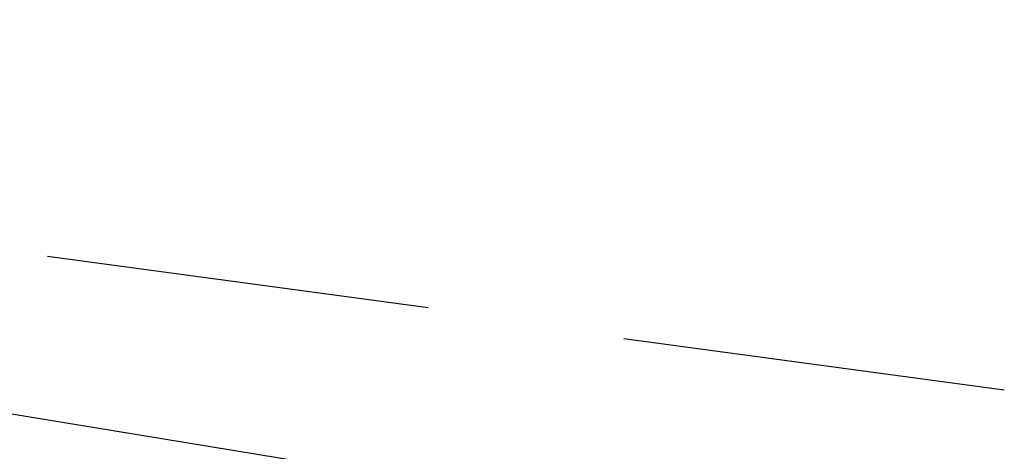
# Model space of a CAD drawing. Header units: feet. Extents: x -79 to 198, y -22 to 181.
# Tile 93 of 256: x 47.497 to 48.773, y 18.045 to 18.604. Entities that reach past the tile are written whole.
import ezdxf

# ---------------------------------------------------------------- set-up
doc = ezdxf.new("R2010")
doc.units = ezdxf.units.FT
doc.layers.add('A-LINEA', color=7, linetype='CONTINUOUS')

msp = doc.modelspace()

# ---------------------------------------------------------------- linework, layer by layer
at = {"layer": 'A-LINEA'}
for p, q in [((48.0267, 18.0044), (44.36, 18.6044)), ((48.0267, 18.0044), (44.36, 18.6044)), ((47.5333, 18.2978), (48.0267, 18.2311)), ((47.5333, 18.2978), (48.0267, 18.2311)), ((48.28, 18.1911), (48.7733, 18.1244)), ((48.28, 18.1911), (48.7733, 18.1244))]:
    msp.add_line(p, q, dxfattribs=at)

doc.saveas('drawing.dxf')
